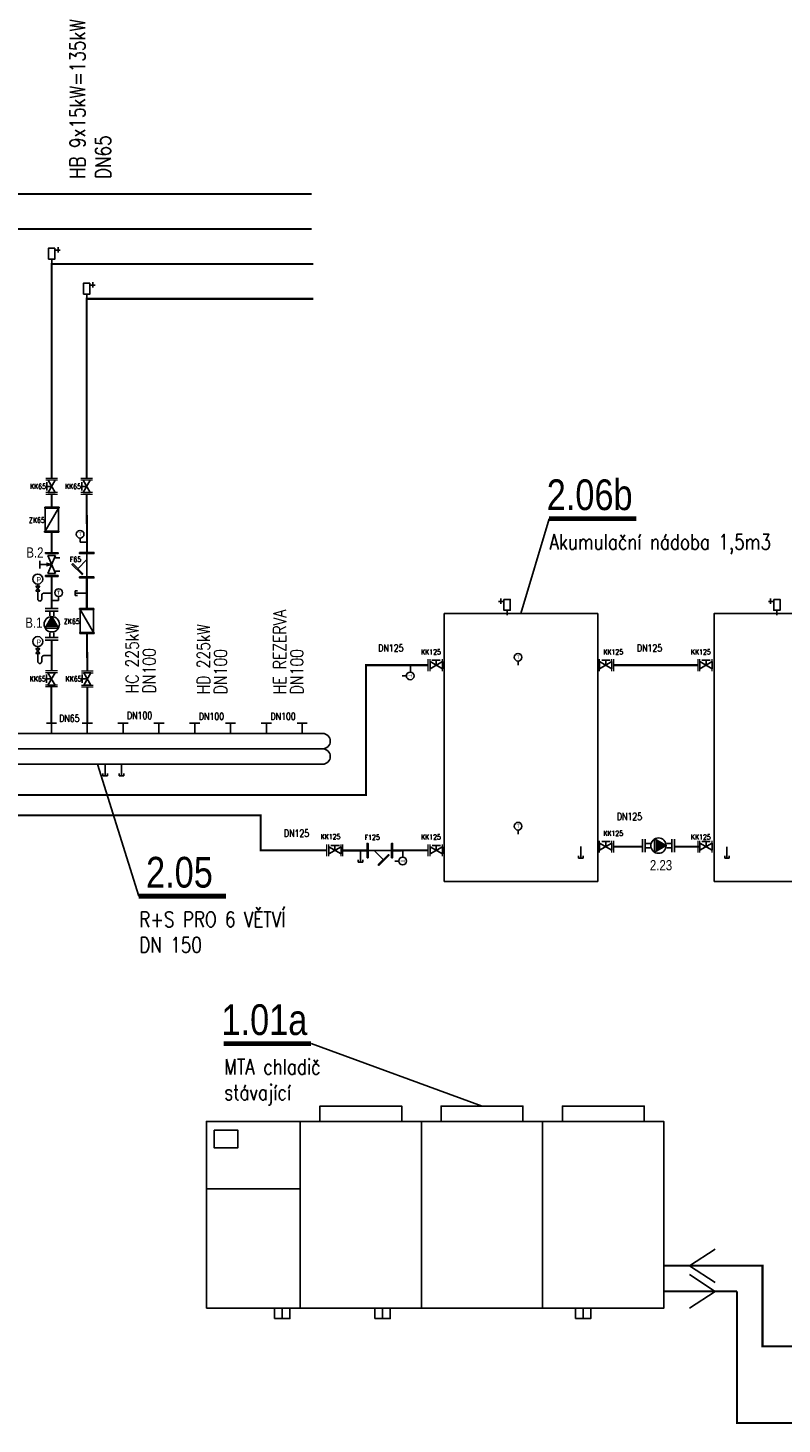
# Model space of a CAD drawing. Header units: millimetres. Extents: x -29085 to 3627694, y -159961 to 2281735.
# Tile 10 of 229: x 19801 to 27172, y 8085 to 21722. Entities that reach past the tile are written whole.
import ezdxf
from ezdxf.enums import TextEntityAlignment as Align

# ---------------------------------------------------------------- set-up
doc = ezdxf.new("R2010")
doc.units = ezdxf.units.MM
doc.linetypes.add('DASHED', pattern=[19.05, 12.7, -6.35])
doc.linetypes.add('ČÁRKOVANÁ', pattern=[19.05, 12.7, -6.35])
for name, color, linetype in [('CH_armatury', 7, 'Continuous'), ('G armatury', 7, 'Continuous'), ('NWT_UT_POZICE', 32, 'Continuous'), ('NWT_UT_PRIV', 1, 'Continuous'), ('NWT_UT_TEXT', 90, 'Continuous'), ('NWT_UT_ZARIZENI', 4, 'Continuous'), ('NWT_UT_ZPÁT', 150, 'DASHED'), ('UT_POZICE', 1, 'Continuous'), ('UT_TEXT', 90, 'Continuous')]:
    doc.layers.add(name, color=color, linetype=linetype)
doc.layers.add('G-TECHOLOGIE', color=6, linetype='Continuous', lineweight=20)
doc.layers.add('NEKO_armatury', color=7, linetype='Continuous', lineweight=25)
doc.styles.add('ARIAL', font='arial.ttf', dxfattribs={"width": 0.8})
doc.styles.add('ROMANS', font='romans.shx', dxfattribs={"width": 0.8})
doc.styles.get("Standard").update_dxf_attribs({"font": 'arial.ttf'})

# ---------------------------------------------------------------- blocks, each defined once
blk = doc.blocks.new('Vypouštěcí ventil')
at = {"layer": 'NEKO_armatury', "color": 0, "lineweight": -3}
for p, q in [((0, 0), (0, -5)), ((-1, -5), (-1, -4)), ((0, -5), (-1, -5)), ((0, -5), (1, -5)), ((1, -5), (1, -4))]:
    blk.add_line(p, q, dxfattribs=at)
blk = doc.blocks.new('TEPLOMĚR')
at = {"layer": 'NEKO_armatury', "color": 0, "lineweight": -3}
blk.add_line((0, 3.75), (0, 1.07), dxfattribs=at)
blk.add_circle((0, 6.25), 2.5, dxfattribs=at)
blk.add_text('T', height=2.5, dxfattribs=at).set_placement((0, 6.25), align=Align.MIDDLE_CENTER)
blk = doc.blocks.new('A$C64BC6BFD')
at = {"layer": 'CH_armatury'}
for p, q in [((-239, 32), (-239, -32)), ((-10, 0), (-239, 0)), ((-10, 32), (-10, -32)), ((-70, 0), (-158, -88))]:
    blk.add_line(p, q, dxfattribs=at)
for points in [[(-239, -70), (-249, -70), (-249, 70), (-239, 70)], [(0, -70), (-10, -70), (-10, 70), (0, 70)], [(-109, -138), (-116, -145), (-215, -46), (-208, -39)]]:
    blk.add_lwpolyline(points, close=True, dxfattribs=at)
blk = doc.blocks.new('A$C04BD0CC1')
at = {"layer": 'NEKO_armatury', "ltscale": 40}
for p, q in [((-123, 327), (-123, 219)), ((-62, 267), (-166, 267)), ((0, 93), (0, 0))]:
    blk.add_line(p, q, dxfattribs=at)
blk.add_lwpolyline([(-62, 307), (62, 307), (62, 93), (-62, 93)], close=True, dxfattribs=at)
blk = doc.blocks.new('MANOMETR SMYČKA')
at = {"layer": 'NEKO_armatury', "lineweight": -3}
for p, q in [((-7.8, 4.55), (-10.4, 4.55)), ((-10.4, 1.3), (-7.8, 4.55)), ((-7.8, 1.3), (-10.4, 4.55)), ((-10.4, 1.3), (-7.8, 1.3)), ((-9.1, 5.85), (-9.1, 4.55)), ((-9.1, 4.55), (-7.8, 4.55)), ((-9.1, 1.3), (-9.1, -3.9)), ((-5.2, 0), (0, 0)), ((-7.8, -5.2), (-7.8, -5.2)), ((-6.5, -3.9), (-6.5, -1.3))]:
    blk.add_line(p, q, dxfattribs=at)
blk.add_circle((-9.1, 9.1), 3.25, dxfattribs=at)
for centre, start, end in [((-7.8, -3.9), 180, 270), ((-7.8, -3.9), 270, 0), ((-5.2, -1.3), 90, 180)]:
    blk.add_arc(centre, 1.3, start, end, dxfattribs=at)
at = {"color": 7}
blk.add_text('P', height=3.35, dxfattribs=at).set_placement((-10.06, 7.04))
blk = doc.blocks.new('ČERPADLO S PLYNULOU ZMĚNOU OTÁČEK (PŘÍRUBOVÉ)')
at = {"layer": 'NEKO_armatury', "lineweight": -3}
blk.add_hatch(color=256, dxfattribs=at).paths.add_polyline_path([(26043.94, 27754.68), (26042.58, 27752.34), (26045.29, 27752.34)])
for p, q in [((26040.69, 27749.05), (26043.94, 27754.68)), ((26040.79, 27758.68), (26047.09, 27758.68)), ((26047.09, 27757.43), (26040.79, 27757.43)), ((26043.94, 27757.43), (26042.06, 27757.43)), ((26042.58, 27752.34), (26045.29, 27752.34)), ((26043.94, 27757.43), (26042.94, 27757.43)), ((26042.94, 27757.43), (26042.94, 27755.01)), ((26043.94, 27757.43), (26045.81, 27757.43)), ((26043.94, 27757.43), (26047.09, 27757.43)), ((26043.94, 27757.43), (26044.94, 27757.43)), ((26043.94, 27754.68), (26047.19, 27749.05)), ((26044.94, 27757.43), (26044.94, 27755.01)), ((26040.69, 27749.05), (26047.19, 27749.05)), ((26041.2, 27749.95), (26046.67, 27749.95)), ((26041.69, 27750.8), (26046.18, 27750.8)), ((26042.12, 27751.53), (26045.76, 27751.53)), ((26042.46, 27752.13), (26045.41, 27752.13)), ((26042.94, 27744.43), (26042.94, 27746.84)), ((26044.94, 27744.43), (26044.94, 27746.84)), ((26047.09, 27744.43), (26040.79, 27744.43)), ((26040.79, 27743.18), (26047.09, 27743.18)), ((26043.94, 27744.43), (26042.06, 27744.43)), ((26043.94, 27744.43), (26042.94, 27744.43)), ((26043.94, 27744.43), (26045.81, 27744.43)), ((26043.94, 27744.43), (26047.09, 27744.43)), ((26043.94, 27744.43), (26044.94, 27744.43))]:
    blk.add_line(p, q, dxfattribs=at)
blk.add_circle((26043.94, 27750.93), 3.75, dxfattribs=at)
blk = doc.blocks.new('ČERPADLO-E PŘÍBUBOVÉ')
at = {"layer": 'NEKO_armatury', "lineweight": -3}
blk.add_blockref('ČERPADLO S PLYNULOU ZMĚNOU OTÁČEK (PŘÍRUBOVÉ)', (-26043.94, -27743.18), dxfattribs=at)
blk = doc.blocks.new('A$C00DB090D')
at = {"layer": 'CH_armatury', "color": 0}
for p, q in [((72, 245), (-68, 245)), ((-68, 245), (-68, 235)), ((72, 235), (-68, 235)), ((-63, 235), (-63, 10)), ((67, 235), (-63, 10)), ((53, 235), (-50, 235)), ((67, 235), (67, 10)), ((72, 235), (72, 245)), ((70, 10), (-70, 10)), ((-70, 10), (-70, 0)), ((70, 0), (-70, 0)), ((51, 0), (-51, 0)), ((70, 0), (70, 10))]:
    blk.add_line(p, q, dxfattribs=at)
blk = doc.blocks.new('RUČNÍ REGULAČNÍ VENTIL PŘÍRUBOVÝ')
at = {"layer": 'NEKO_armatury', "color": 0, "lineweight": -3}
for p, q in [((-5.9, 5.38), (-5.9, 7.25)), ((-3.08, 10.75), (3.08, 10.75)), ((-1.88, 9.75), (1.88, 9.75)), ((-1.88, 1), (1.88, 9.75)), ((-1.88, 9.75), (1.88, 1)), ((1.88, 9.75), (1.39, 8.6)), ((1.39, 8.6), (3.89, 8.6)), ((-2.5, 5.38), (-5.9, 5.38)), ((-5.9, 5.38), (-5.9, 3.5)), ((-3.08, 0), (3.08, 0)), ((-2.5, 5.99), (0, 5.38)), ((-2.5, 4.74), (0, 5.38)), ((0, 5.38), (-2.5, 5.38)), ((-1.88, 1), (1.88, 1)), ((1.88, 1), (1.4, 2.16)), ((1.4, 2.16), (3.9, 2.16))]:
    blk.add_line(p, q, dxfattribs=at)
at = {"layer": 'NEKO_armatury', "color": 0}
for points in [[(-3.08, 10.75), (-3.08, 11.15), (3.08, 11.15), (3.08, 10.75), (-3.08, 10.75)], [(-3.08, -0.4), (-3.08, 0), (3.08, 0), (3.08, -0.4), (-3.08, -0.4)]]:
    blk.add_lwpolyline(points, dxfattribs=at)

msp = doc.modelspace()

# ---------------------------------------------------------------- linework, layer by layer
for points in [[(25370.5, 13383.8), (25370.5, 16001.1), (23870.5, 16001.1), (23870.5, 13383.8)], [(28007.9, 13383.8), (28007.9, 16001.1), (26507.9, 16001.1), (26507.9, 13383.8)], [(25370.5, 13383.8), (23870.5, 13383.8)], [(28007.9, 13383.8), (26507.9, 13383.8)], [(26268.8, 9631.4), (26519.3, 9794.9)], [(26268.8, 9631.4), (26519.3, 9467.9)], [(26518.8, 9381.4), (26268.3, 9544.9)], [(26518.8, 9381.4), (26268.3, 9217.9)]]:
    msp.add_lwpolyline(points)
at = {"layer": 'G armatury'}
for p, q in [((19985.6, 17204.7), (19985.6, 17286.2)), ((20034.5, 17243.7), (19985.6, 17243.7)), ((19999.9, 17303.6), (20069.1, 17183.8)), ((19999.9, 17183.8), (20069.1, 17303.6)), ((19999.9, 17183.8), (20069.1, 17183.8)), ((20327.2, 17204.7), (20327.2, 17286.2)), ((20376, 17243.7), (20327.2, 17243.7)), ((20341.4, 17303.6), (20410.6, 17183.8)), ((20341.4, 17183.8), (20410.6, 17303.6)), ((20341.4, 17183.8), (20410.6, 17183.8)), ((23831.3, 15546.8), (23749.7, 15546.8)), ((23792.3, 15497.9), (23792.3, 15546.8)), ((25409.7, 15546.8), (25491.2, 15546.8)), ((25448.7, 15497.9), (25448.7, 15546.8)), ((26468.7, 15546.8), (26387.1, 15546.8)), ((26429.7, 15497.9), (26429.7, 15546.8)), ((19997.1, 15423.7), (20066.3, 15423.7)), ((19997.1, 15423.7), (20066.3, 15303.8)), ((19997.1, 15303.8), (20066.3, 15423.7)), ((20416.3, 15423.7), (20347.1, 15423.7)), ((20416.3, 15423.7), (20347.1, 15303.8)), ((20416.3, 15303.8), (20347.1, 15423.7)), ((23732.3, 15532.5), (23732.3, 15463.3)), ((23732.3, 15532.5), (23852.2, 15463.3)), ((23852.2, 15532.5), (23732.3, 15463.3)), ((23852.2, 15532.5), (23852.2, 15463.3)), ((25508.6, 15532.5), (25388.8, 15463.3)), ((25388.8, 15532.5), (25388.8, 15463.3)), ((25388.8, 15532.5), (25508.6, 15463.3)), ((25508.6, 15532.5), (25508.6, 15463.3)), ((26369.7, 15532.5), (26369.7, 15463.3)), ((26369.7, 15532.5), (26489.6, 15463.3)), ((26489.6, 15532.5), (26369.7, 15463.3)), ((26489.6, 15532.5), (26489.6, 15463.3)), ((19982.9, 15324.7), (19982.9, 15406.3)), ((20031.7, 15363.7), (19982.9, 15363.7)), ((19997.1, 15303.8), (20066.3, 15303.8)), ((20332.9, 15324.7), (20332.9, 15406.3)), ((20381.7, 15363.7), (20332.9, 15363.7)), ((20416.3, 15303.8), (20347.1, 15303.8)), ((25409.7, 13773.9), (25491.2, 13773.9)), ((25448.7, 13725), (25448.7, 13773.9)), ((26468.7, 13773.9), (26387.1, 13773.9)), ((26429.7, 13725), (26429.7, 13773.9)), ((22862.5, 13723.8), (22742.6, 13654.5)), ((22742.6, 13723.8), (22742.6, 13654.5)), ((22742.6, 13723.8), (22862.5, 13654.5)), ((22763.5, 13738), (22845.1, 13738)), ((22802.6, 13689.1), (22802.6, 13738)), ((22862.5, 13723.8), (22862.5, 13654.5)), ((23852.2, 13723.8), (23732.3, 13654.5)), ((23732.3, 13723.8), (23732.3, 13654.5)), ((23732.3, 13723.8), (23852.2, 13654.5)), ((23753.2, 13738), (23834.8, 13738)), ((23792.3, 13689.1), (23792.3, 13738)), ((23852.2, 13723.8), (23852.2, 13654.5)), ((25508.6, 13759.6), (25388.8, 13690.4)), ((25388.8, 13759.6), (25388.8, 13690.4)), ((25388.8, 13759.6), (25508.6, 13690.4)), ((25508.6, 13759.6), (25508.6, 13690.4)), ((26369.7, 13759.6), (26369.7, 13690.4)), ((26369.7, 13759.6), (26489.6, 13690.4)), ((26489.6, 13759.6), (26369.7, 13690.4)), ((26489.6, 13759.6), (26489.6, 13690.4))]:
    msp.add_line(p, q, dxfattribs=at)
at = {"layer": 'G-TECHOLOGIE', "color": 7}
for p, q in [((20092.2, 17321.9), (19976.8, 17321.9)), ((20433.7, 17321.9), (20318.4, 17321.9)), ((20092.2, 17303.6), (19976.8, 17303.6)), ((20092.2, 17183.8), (19976.8, 17183.8)), ((20433.7, 17303.6), (20318.4, 17303.6)), ((20433.7, 17183.8), (20318.4, 17183.8)), ((20092.2, 17165.5), (19976.8, 17165.5)), ((20092.2, 17165.5), (19976.8, 17165.5)), ((20433.7, 17165.5), (20318.4, 17165.5)), ((20433.7, 17165.5), (20318.4, 17165.5)), ((23714, 15440.2), (23714, 15555.6)), ((23732.3, 15440.2), (23732.3, 15555.6)), ((23732.3, 15440.2), (23732.3, 15555.6)), ((23732.3, 15440.2), (23732.3, 15555.6)), ((23852.2, 15440.2), (23852.2, 15555.6)), ((23870.5, 15440.2), (23870.5, 15555.6)), ((23870.5, 15440.2), (23870.5, 15555.6)), ((25370.5, 15440.2), (25370.5, 15555.6)), ((25370.5, 15440.2), (25370.5, 15555.6)), ((25388.8, 15440.2), (25388.8, 15555.6)), ((25508.6, 15440.2), (25508.6, 15555.6)), ((25508.6, 15440.2), (25508.6, 15555.6)), ((25508.6, 15440.2), (25508.6, 15555.6)), ((25526.9, 15440.2), (25526.9, 15555.6)), ((26351.4, 15440.2), (26351.4, 15555.6)), ((26369.7, 15440.2), (26369.7, 15555.6)), ((26369.7, 15440.2), (26369.7, 15555.6)), ((26369.7, 15440.2), (26369.7, 15555.6)), ((26489.6, 15440.2), (26489.6, 15555.6)), ((26507.9, 15440.2), (26507.9, 15555.6)), ((26507.9, 15440.2), (26507.9, 15555.6)), ((20089.4, 15441.9), (19974.1, 15441.9)), ((20089.4, 15423.7), (19974.1, 15423.7)), ((20089.4, 15423.7), (19974.1, 15423.7)), ((20089.4, 15423.7), (19974.1, 15423.7)), ((20324.1, 15441.9), (20439.4, 15441.9)), ((20324.1, 15423.7), (20439.4, 15423.7)), ((20324.1, 15423.7), (20439.4, 15423.7)), ((20324.1, 15423.7), (20439.4, 15423.7)), ((20089.4, 15303.8), (19974.1, 15303.8)), ((20089.4, 15285.5), (19974.1, 15285.5)), ((20089.4, 15285.5), (19974.1, 15285.5)), ((20324.1, 15303.8), (20439.4, 15303.8)), ((20324.1, 15285.5), (20439.4, 15285.5)), ((20324.1, 15285.5), (20439.4, 15285.5)), ((25370.5, 13667.4), (25370.5, 13782.7)), ((25370.5, 13667.4), (25370.5, 13782.7)), ((25388.8, 13667.4), (25388.8, 13782.7)), ((25508.6, 13667.4), (25508.6, 13782.7)), ((25508.6, 13667.4), (25508.6, 13782.7)), ((25508.6, 13667.4), (25508.6, 13782.7)), ((25526.9, 13667.4), (25526.9, 13782.7)), ((26351.4, 13667.4), (26351.4, 13782.7)), ((26369.7, 13667.4), (26369.7, 13782.7)), ((26369.7, 13667.4), (26369.7, 13782.7)), ((26369.7, 13667.4), (26369.7, 13782.7)), ((26489.6, 13667.4), (26489.6, 13782.7)), ((22724.3, 13631.5), (22724.3, 13746.8)), ((22724.3, 13631.5), (22724.3, 13746.8)), ((22742.6, 13631.5), (22742.6, 13746.8)), ((22862.5, 13631.5), (22862.5, 13746.8)), ((22862.5, 13631.5), (22862.5, 13746.8)), ((22862.5, 13631.5), (22862.5, 13746.8)), ((22880.8, 13631.5), (22880.8, 13746.8)), ((23714, 13631.5), (23714, 13746.8)), ((23714, 13631.5), (23714, 13746.8)), ((23732.3, 13631.5), (23732.3, 13746.8)), ((23852.2, 13631.5), (23852.2, 13746.8)), ((23852.2, 13631.5), (23852.2, 13746.8)), ((23852.2, 13631.5), (23852.2, 13746.8)), ((23870.5, 13631.5), (23870.5, 13746.8))]:
    msp.add_line(p, q, dxfattribs=at)
at = {"layer": 'NEKO_armatury'}
for points in [[(20311.9, 16699.3), (20379, 16699.3)], [(20101.6, 16128.4), (20034.5, 16128.4)], [(23539.7, 15430.8), (23539.7, 15497.9)], [(23466.4, 13622.1), (23466.4, 13689.1)]]:
    msp.add_lwpolyline(points, dxfattribs=at)
at = {"layer": 'NWT_UT_PRIV', "const_width": 20}
for points in [[(19334.5, 17321.9), (19334.5, 20100.9), (22573.1, 20100.9)], [(20034.5, 17321.9), (20034.5, 19417.8), (22590.1, 19417.8)], [(20034.5, 17041.2), (20034.5, 17165.5)], [(20034.5, 16596.6), (20034.5, 16796.6)], [(20034.5, 16051.9), (20034.5, 16375.5)], [(20034.5, 15441.9), (20034.5, 15741.9)], [(23714, 15497.9), (23106.1, 15497.9), (23106.1, 14228.9), (17813.8, 14228.9), (17813.8, 15116.1), (18281.7, 15116.1), (18281.7, 14930.8)], [(26351.4, 15497.9), (25526.9, 15497.9)], [(20031.7, 15285.5), (20031.7, 14930.8)]]:
    msp.add_lwpolyline(points, dxfattribs=at)
at = {"layer": 'NWT_UT_PRIV', "color": 5, "const_width": 20}
for points in [[(26018.8, 9381.4), (26731, 9381.4)], [(26731, 9381.4), (26731, 8095), (38030.7, 8095)]]:
    msp.add_lwpolyline(points, dxfattribs=at)
at = {"layer": 'NWT_UT_TEXT'}
msp.add_line((22568.9, 11801.2), (24239.6, 11190.6), dxfattribs=at)
for points in [[(24894.6, 16928.4), (24620.5, 16001.1)], [(20884.5, 13241.3), (20481.7, 14530.8)]]:
    msp.add_lwpolyline(points, dxfattribs=at)
at = {"layer": 'NWT_UT_TEXT', "const_width": 47.4}
for points in [[(24894.6, 16928.4), (25747.6, 16928.4)], [(20884.5, 13241.3), (21737.5, 13241.3)], [(21716, 11801.2), (22568.9, 11801.2)]]:
    msp.add_lwpolyline(points, dxfattribs=at)
at = {"layer": 'NWT_UT_ZARIZENI'}
for points in [[(19981.7, 14930.8), (20081.7, 14930.8)], [(19981.7, 14930.8), (20081.7, 14930.8)], [(20031.7, 14830.8), (20031.7, 14930.8)], [(20331.7, 14930.8), (20431.7, 14930.8)], [(20381.7, 14830.8), (20381.7, 14930.8)], [(20681.7, 14930.8), (20781.7, 14930.8)], [(20731.7, 14830.8), (20731.7, 14930.8)], [(21031.7, 14930.8), (21131.7, 14930.8)], [(21081.7, 14830.8), (21081.7, 14930.8)], [(21381.7, 14930.8), (21481.7, 14930.8)], [(21431.7, 14830.8), (21431.7, 14930.8)], [(21731.7, 14930.8), (21831.7, 14930.8)], [(21781.7, 14830.8), (21781.7, 14930.8)], [(22081.7, 14930.8), (22181.7, 14930.8)], [(22131.7, 14830.8), (22131.7, 14930.8)], [(22431.7, 14930.8), (22531.7, 14930.8)], [(22481.7, 14830.8), (22481.7, 14930.8)], [(18081.7, 14830.8), (22681.7, 14830.8)], [(18081.7, 14680.8), (22681.7, 14680.8)], [(18281.7, 14530.8), (22681.7, 14530.8)], [(22654.6, 11040.6), (22654.6, 11190.6), (23454.6, 11190.6), (23454.6, 11040.6)], [(23839.6, 11040.6), (23839.6, 11190.6), (24639.6, 11190.6), (24639.6, 11040.6)], [(25024.6, 11040.6), (25024.6, 11190.6), (25824.6, 11190.6), (25824.6, 11040.6)], [(21546.4, 9215.6), (26016.4, 9215.6), (26016.4, 11040.6), (21546.4, 11040.6), (21546.4, 9215.6)], [(21712.1, 9215.6), (22462.1, 9215.6), (22462.1, 11040.6)], [(22462.1, 11040.6), (23647.1, 11040.6), (23647.1, 9215.6)], [(23647.1, 11040.6), (24832.1, 11040.6), (24832.1, 9215.6)], [(21546.4, 10382.9), (22462.1, 10382.9)], [(21546.4, 9215.6), (22287.4, 9215.6), (22287.4, 9115.6)], [(22212.4, 9115.6), (22362.4, 9115.6), (22362.4, 9215.6), (22212.4, 9215.6), (22212.4, 9115.6)], [(22287.4, 9215.6), (23267.4, 9215.6), (23267.4, 9115.6)], [(23192.4, 9115.6), (23342.4, 9115.6), (23342.4, 9215.6), (23192.4, 9215.6), (23192.4, 9115.6)], [(23267.4, 9215.6), (25227.4, 9215.6), (25227.4, 9115.6)], [(25152.4, 9115.6), (25302.4, 9115.6), (25302.4, 9215.6), (25152.4, 9215.6), (25152.4, 9115.6)]]:
    msp.add_lwpolyline(points, dxfattribs=at)
msp.add_lwpolyline([(21623.3, 10957.3), (21852.6, 10957.3), (21852.6, 10782.6), (21623.3, 10782.6)], close=True, dxfattribs=at)
for centre in [(22681.7, 14755.8), (22681.7, 14605.8)]:
    msp.add_arc(centre, 75, 270, 90, dxfattribs=at)
at = {"layer": 'NWT_UT_ZPÁT', "color": 1, "ltscale": 0.25, "const_width": 20}
for points in [[(19676, 17321.9), (19676, 19759.4), (22573.1, 19759.4)], [(20376, 17321.9), (20376, 19076.3), (22590.1, 19076.3)], [(22724.3, 13689.1), (22615.7, 13689.1), (22076.8, 13689.1), (22076.8, 14032.1), (18281.7, 14032.1), (18281.7, 14430.8)], [(23116.6, 13687.4), (22880.8, 13687.4)], [(23365.7, 13687.4), (23714, 13689.1)], [(25809.2, 13725), (25526.9, 13725)], [(26369.7, 13725), (26119.2, 13725)]]:
    msp.add_lwpolyline(points, dxfattribs=at)
at = {"layer": 'NWT_UT_ZPÁT', "color": 1, "const_width": 20}
for points in [[(20379, 16598.5), (20376, 17165.5)], [(20377.2, 16051.9), (20377.2, 16349.4)], [(20379, 15807.3), (20381.7, 15441.9)], [(20381.7, 15285.5), (20381.7, 14930.8)]]:
    msp.add_lwpolyline(points, dxfattribs=at)
at = {"layer": 'NWT_UT_ZPÁT', "color": 5, "ltscale": 0.25}
msp.add_lwpolyline([(30643.3, 8845, 20, 20, 0), (30643.3, 8845, 20, 20, 0), (26981, 8845, 20, 20, 0), (26981, 9631.4, 20, 20, 0), (26018.8, 9631.4, 0, 0, 0)], format="xyseb", dxfattribs=at)

# ---------------------------------------------------------------- block references
at = {"xscale": -1}
msp.add_blockref('A$C64BC6BFD', (23116.6, 13687.4), dxfattribs=at)
at = {"layer": 'NEKO_armatury', "ltscale": 40, "yscale": 0.5, "zscale": 0.5}
for p, xscale in [((20034.5, 19417.8), -0.5), ((20376, 19076.3), -0.5), ((24484.2, 15987.2), 0.5), ((27121.6, 15987.2), 0.5)]:
    msp.add_blockref('A$C04BD0CC1', p, dxfattribs=dict(at, xscale=xscale))
at = {"layer": 'NEKO_armatury', "linetype": 'ČÁRKOVANÁ', "rotation": 359.9999992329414}
msp.add_blockref('A$C00DB090D', (20034.5, 16796.6), dxfattribs=at)
at = {"layer": 'NEKO_armatury'}
for name, p, xscale, yscale, zscale in [('TEPLOMĚR', (20311.9, 16683.2), -15, 15, 15), ('TEPLOMĚR', (24592.3, 15481.8), 15, 15, 15), ('Vypouštěcí ventil', (20556.7, 14530.8), -22.5, 22.5, 22.5), ('Vypouštěcí ventil', (20716.8, 14530.8), -22.5, 22.5, 22.5), ('TEPLOMĚR', (24592.3, 13831.3), 15, 15, 15), ('Vypouštěcí ventil', (23051.7, 13687.4), 22.5, 22.5, 22.5), ('Vypouštěcí ventil', (25206, 13726.8), 22.5, 22.5, 22.5), ('Vypouštěcí ventil', (26633.7, 13725), 22.5, 22.5, 22.5)]:
    msp.add_blockref(name, p, dxfattribs=dict(at, xscale=xscale, yscale=yscale, zscale=zscale))
for name, p, xscale, yscale, zscale, rotation in [('RUČNÍ REGULAČNÍ VENTIL PŘÍRUBOVÝ', (20034.5, 16373.5), 20, 20, 20, 359.9999992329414), ('MANOMETR SMYČKA', (20034.5, 16201.9), 15, 15, 15, 359.9999992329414), ('TEPLOMĚR', (20101.6, 16112.3), 15, 15, 15, 359.9999992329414), ('Vypouštěcí ventil', (20377.2, 16200.7), -22.5, 22.5, 22.5, 270), ('ČERPADLO-E PŘÍBUBOVÉ', (20034.5, 15741.9), 20, 20, 20, 359.9999992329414), ('MANOMETR SMYČKA', (20034.5, 15591.9), 15, 15, 15, 359.9999992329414), ('TEPLOMĚR', (23443.9, 15393.3), 15, 15, 15, 270), ('ČERPADLO-E PŘÍBUBOVÉ', (25809.2, 13735), 20, 20, 20, 270), ('TEPLOMĚR', (23370.6, 13584.6), 15, 15, 15, 270)]:
    msp.add_blockref(name, p, dxfattribs=dict(at, xscale=xscale, yscale=yscale, zscale=zscale, rotation=rotation))
at = {"layer": 'NEKO_armatury', "xscale": -1, "rotation": 270}
msp.add_blockref('A$C64BC6BFD', (20377.2, 16598.5), dxfattribs=at)
at = {"layer": 'NEKO_armatury', "linetype": 'ČÁRKOVANÁ', "xscale": -1}
msp.add_blockref('A$C00DB090D', (20379, 15807.3), dxfattribs=at)

# ---------------------------------------------------------------- texts
at = {"layer": 'NWT_UT_POZICE', "color": 1, "style": 'ARIAL', "width": 0.8}
for s, p in [('2.06b', (24872.2, 17012.6)), ('2.05', (20956.4, 13325.4)), ('1.01a', (21693.5, 11885.4))]:
    msp.add_text(s, height=300, rotation=359.9994, dxfattribs=at).set_placement(p)
at = {"layer": 'NWT_UT_TEXT', "char_height": 150, "attachment_point": 1, "style": 'ROMANS'}
for s, width, heights, insert in [('Akumulační nádoba 1,5m3', 2225.336, [0], (24899.5, 16777.3)), ('R+S PRO 6 VĚTVÍ\\PDN 150', 2433.951, [664.7], (20889.4, 13090.1)), ('MTA chladič\\Pstávající', 1638.982, [0], (21720.8, 11650.1))]:
    msp.add_mtext_dynamic_manual_height_columns(s, width=width, gutter_width=12.5, heights=heights, dxfattribs=dict(at, insert=insert))
at = {"layer": 'UT_POZICE', "char_height": 100, "width": 271.08, "attachment_point": 3, "rotation": 0.0006, "style": 'ARIAL'}
for s, insert in [('B.2', (19954, 16648.4)), ('B.1', (19943.8, 15962.8)), ('2.23', (26097.8, 13593.9))]:
    msp.add_mtext(s, dxfattribs=dict(at, insert=insert))
at = {"layer": 'UT_TEXT', "insert": (20612, 20245.8), "char_height": 150, "attachment_point": 7, "rotation": 90, "style": 'ROMANS'}
msp.add_mtext_dynamic_manual_height_columns('\\A1;\\pxql;HB 9x15kW=135kW\\PDN65', width=1527.363, gutter_width=755.6, heights=[1425.4], dxfattribs=at)
at = {"layer": 'UT_TEXT', "style": 'ROMANS'}
for s, width, insert, char_height, attachment_point in [('\\pxql;KK65', 237.65, (20059.6, 17269.2), 50, 3), ('\\pxql;KK65', 237.65, (20401.2, 17269.2), 50, 3), ('\\pxql,t2;ZK65', 237.65, (20049.9, 16939.4), 50, 3), ('\\pxql,t2;F65', 147.265, (20358.3, 16556.4), 50, 3), ('\\pxql,t2;ZK65', 237.65, (20390.9, 15950.1), 50, 3), ('\\pxql;DN125', 237.65, (23225.1, 15699.9), 70, 1), ('\\pxql;DN125', 237.65, (25753.3, 15699.9), 70, 1), ('\\pxql;KK125', 237.65, (23880.9, 15652.5), 50, 3), ('\\pxql;KK125', 237.65, (25662.1, 15652.5), 50, 3), ('\\pxql;KK125', 237.65, (26518.3, 15652.5), 50, 3), ('\\pxql;KK65', 237.65, (20056.9, 15389.2), 50, 3), ('\\pxql;KK65', 237.65, (20406.9, 15389.2), 50, 3), ('\\pxql;DN65', 237.65, (20344.5, 15014.2), 70, 3), ('\\pxql;DN100', 237.65, (21006.9, 15041.8), 70, 3), ('\\pxql;DN100', 237.65, (21709.4, 15032.6), 70, 3), ('\\pxql;DN100', 237.65, (22409.4, 15032.6), 70, 3), ('\\pxql;DN125', 237.65, (25556.8, 14054.5), 70, 1), ('\\pxql;DN125', 237.65, (22303.1, 13891.2), 70, 1), ('\\pxql;KK125', 237.65, (22899.3, 13848.4), 50, 3), ('\\pxql;F125', 237.65, (23329.8, 13842), 50, 3), ('\\pxql;KK125', 237.65, (23880.9, 13843.7), 50, 3), ('\\pxql;KK125', 237.65, (25662.1, 13879.6), 50, 3), ('\\pxql;KK125', 237.65, (26518.3, 13843.7), 50, 3)]:
    msp.add_mtext_dynamic_manual_height_columns(s, width=width, gutter_width=12.5, heights=[0], dxfattribs=dict(at, insert=insert, char_height=char_height, attachment_point=attachment_point))
at = {"layer": 'UT_TEXT', "char_height": 125, "attachment_point": 7, "rotation": 90, "line_spacing_factor": 0.8, "style": 'ROMANS'}
for s, heights, insert in [('\\A1;\\pxql;HE REZERVA \\PDN100', [709], (22492.2, 15214.1)), ('\\A1;\\pxql;HC 225kW\\PDN100', [1425.4], (21049.9, 15222.8)), ('\\A1;\\pxql;HD 225kW\\PDN100', [709], (21746.7, 15214.1))]:
    msp.add_mtext_dynamic_manual_height_columns(s, width=1527.363, gutter_width=755.6, heights=heights, dxfattribs=dict(at, insert=insert))

doc.saveas('drawing.dxf')
